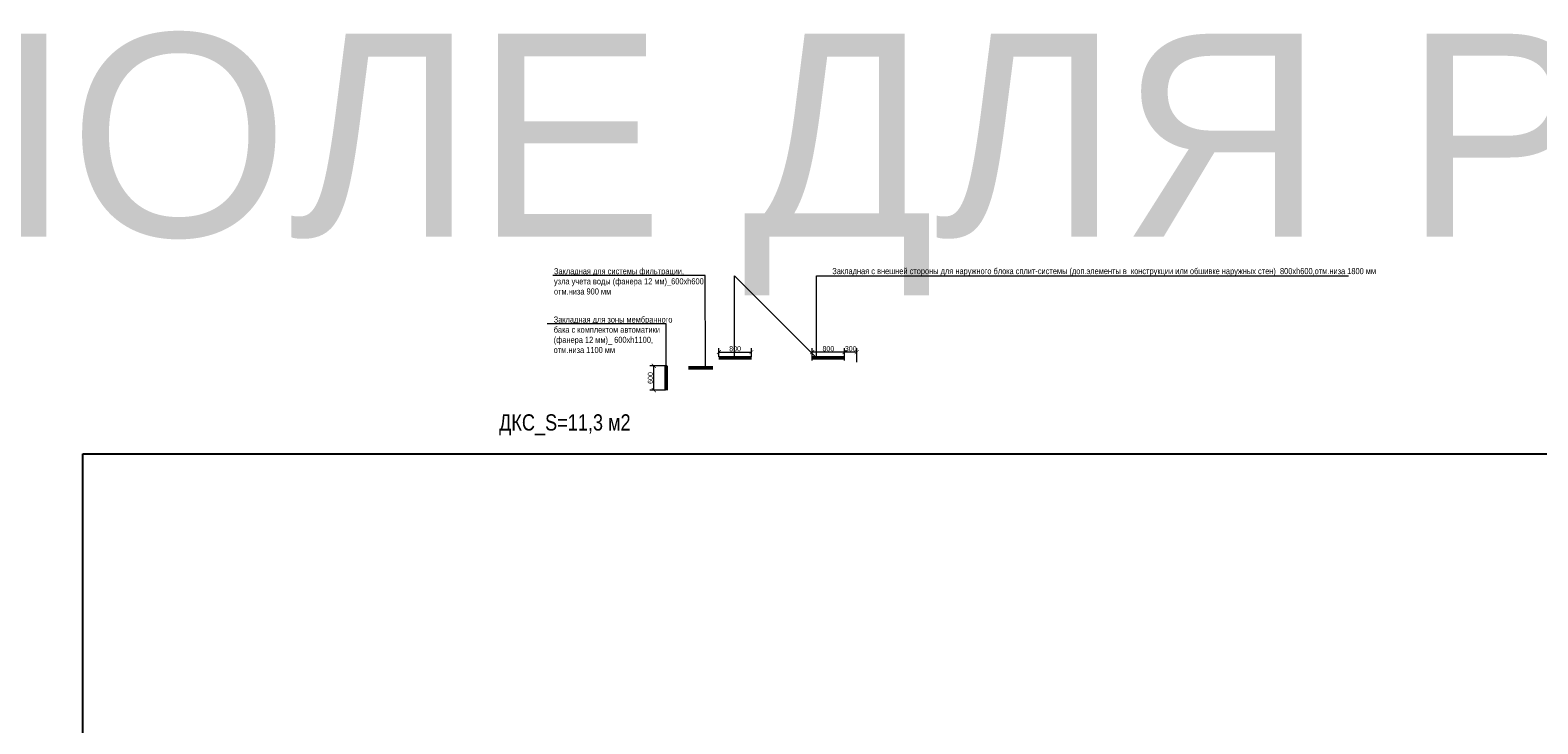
# Model space of a CAD drawing. Header units: millimetres. Extents: x -703898 to 730684, y -92609 to 157468.
# Tile 253 of 256: x -15301 to 21879, y 9119 to 26226. Entities that reach past the tile are written whole.
import ezdxf
from ezdxf import colors
from ezdxf.entities.mleader import LeaderData, LeaderLine
from ezdxf.math import Vec2, Vec3

# ---------------------------------------------------------------- set-up
doc = ezdxf.new("R2010")
doc.units = ezdxf.units.MM
doc.layers.get('Defpoints').update_dxf_attribs({"color": 30})
doc.layers.add('17_АР_Текст', color=235, linetype='Continuous', lineweight=0)
doc.layers.add('26_Закладные', color=5, linetype='Continuous', lineweight=0)
doc.layers.add('ОВиК', color=7, linetype='Continuous')
doc.styles.add('_ТЕКСТОВЫЙ', font='arial.ttf', dxfattribs={"width": 0.8})
doc.styles.add('_ТЕКСТОВЫЙ АННОТАТИЫНЫЙ', font='arial.ttf', dxfattribs={"width": 0.8})
doc.styles.get("Standard").update_dxf_attribs({"font": 'arial.ttf'})
doc.dimstyles.new('Standard (100)', dxfattribs={"dimtxt": 250, "dimasz": 150, "dimexe": 100, "dimexo": 20, "dimgap": 50, "dimtad": 1, "dimdec": 0, "dimrnd": 5, "dimtxsty": 'Standard', "dimblk": 'ARCHTICK', "dimcen": 0.09, "dimclrd": 7, "dimclre": 7, "dimclrt": 256, "dimazin": 0, "dimtfac": 1, "dimtdec": 0, "dimtofl": 0, "dimtmove": 1, "dimatfit": 0, "dimfxl": 2, "dimlwd": 0, "dimlwe": 0, "dimarcsym": 0})

# ---------------------------------------------------------------- blocks, each defined once
blk = doc.blocks.new('_None')
blk = doc.blocks.new('_Dot')
at = {"color": 0, "linetype": 'ByBlock', "lineweight": -2}
blk.add_line((-0.5, 0), (-1, 0), dxfattribs=at)
at = {"color": 0, "linetype": 'ByBlock', "const_width": 0.5}
blk.add_lwpolyline([(-0.25, 0, 1), (0.25, 0, 1)], format="xyb", close=True, dxfattribs=at)
blk = doc.blocks.new('_ArchTick')
at = {"color": 0, "linetype": 'ByBlock', "const_width": 0.15}
blk.add_lwpolyline([(-0.5, -0.5), (0.5, 0.5)], dxfattribs=at)
blk = doc.blocks.new('*D522')
at = {"layer": '26_Закладные', "color": 152, "linetype": 'Continuous', "lineweight": 0, "transparency": 16777216}
for p, q in [((364, 17947), (-22, 17947)), ((78, 17347), (78, 17947)), ((364, 17347), (-22, 17347))]:
    blk.add_line(p, q, dxfattribs=at)
at = {"layer": 'Defpoints', "color": 0, "transparency": 16777216}
for p in [(78, 17947), (384, 17947), (384, 17347)]:
    blk.add_point(p, dxfattribs=at)
at = {"layer": '26_Закладные', "color": 152, "lineweight": 0, "transparency": 16777216, "xscale": 100, "yscale": 100, "zscale": 100}
for p, rotation in [((78, 17947), 90), ((78, 17347), 270)]:
    blk.add_blockref('_ArchTick', p, dxfattribs=dict(at, rotation=rotation))
at = {"layer": '26_Закладные', "color": 152, "lineweight": 40, "transparency": 16777216, "insert": (-6, 17647), "char_height": 125, "attachment_point": 5, "rotation": 90}
blk.add_mtext('600', dxfattribs=at)
blk = doc.blocks.new('*D523')
at = {"layer": '26_Закладные', "color": 152, "linetype": 'Continuous', "lineweight": 0, "transparency": 16777216}
for p, q in [((1684, 18167), (1684, 18386)), ((1684, 18286), (2484, 18286)), ((2484, 18167), (2484, 18386))]:
    blk.add_line(p, q, dxfattribs=at)
at = {"layer": 'Defpoints', "color": 0, "transparency": 16777216}
for p in [(2484, 18286), (1684, 18147), (2484, 18147)]:
    blk.add_point(p, dxfattribs=at)
at = {"layer": '26_Закладные', "color": 152, "lineweight": 0, "transparency": 16777216, "xscale": 100, "yscale": 100, "zscale": 100, "rotation": 180}
blk.add_blockref('_ArchTick', (1684, 18286), dxfattribs=at)
at = {"layer": '26_Закладные', "color": 152, "lineweight": 0, "transparency": 16777216, "xscale": 100, "yscale": 100, "zscale": 100}
blk.add_blockref('_ArchTick', (2484, 18286), dxfattribs=at)
at = {"layer": '26_Закладные', "color": 152, "lineweight": 40, "transparency": 16777216, "insert": (2084, 18370), "char_height": 125, "attachment_point": 5}
blk.add_mtext('800', dxfattribs=at)
blk = doc.blocks.new('*D520')
at = {"layer": '26_Закладные', "color": 152, "linetype": 'Continuous', "lineweight": 0, "transparency": 16777216}
for p, q in [((4784, 18167), (4784, 18386)), ((5084, 18286), (4784, 18286)), ((5084, 18041), (5084, 18386))]:
    blk.add_line(p, q, dxfattribs=at)
at = {"layer": 'Defpoints', "color": 0, "transparency": 16777216}
for p in [(4784, 18286), (4784, 18147), (5084, 18021)]:
    blk.add_point(p, dxfattribs=at)
at = {"layer": '26_Закладные', "color": 152, "lineweight": 0, "transparency": 16777216, "xscale": 100, "yscale": 100, "zscale": 100, "rotation": 180}
blk.add_blockref('_ArchTick', (4784, 18286), dxfattribs=at)
at = {"layer": '26_Закладные', "color": 152, "lineweight": 0, "transparency": 16777216, "xscale": 100, "yscale": 100, "zscale": 100}
blk.add_blockref('_ArchTick', (5084, 18286), dxfattribs=at)
at = {"layer": '26_Закладные', "color": 152, "lineweight": 40, "transparency": 16777216, "insert": (4934, 18370), "char_height": 125, "attachment_point": 5}
blk.add_mtext('300', dxfattribs=at)
blk = doc.blocks.new('*D521')
at = {"layer": '26_Закладные', "color": 152, "linetype": 'Continuous', "lineweight": 0, "transparency": 16777216}
for p, q in [((3984, 18082), (3984, 18386)), ((4784, 18286), (3984, 18286)), ((4784, 18082), (4784, 18386))]:
    blk.add_line(p, q, dxfattribs=at)
at = {"layer": 'Defpoints', "color": 0, "transparency": 16777216}
for p in [(3984, 18286), (3984, 18062), (4784, 18062)]:
    blk.add_point(p, dxfattribs=at)
at = {"layer": '26_Закладные', "color": 152, "lineweight": 0, "transparency": 16777216, "xscale": 100, "yscale": 100, "zscale": 100, "rotation": 180}
blk.add_blockref('_ArchTick', (3984, 18286), dxfattribs=at)
at = {"layer": '26_Закладные', "color": 152, "lineweight": 0, "transparency": 16777216, "xscale": 100, "yscale": 100, "zscale": 100}
blk.add_blockref('_ArchTick', (4784, 18286), dxfattribs=at)
at = {"layer": '26_Закладные', "color": 152, "lineweight": 40, "transparency": 16777216, "insert": (4384, 18370), "char_height": 125, "attachment_point": 5}
blk.add_mtext('800', dxfattribs=at)

msp = doc.modelspace()

# ---------------------------------------------------------------- linework, layer by layer
at = {"layer": '26_Закладные', "color": 175, "lineweight": 50, "true_color": 0x284ca9}
for points in [[(383.9484671, 17946.7091273), (383.9484671, 17346.7091273)], [(1533.9479772, 17896.7091273), (933.9479772, 17896.7091273)], [(1683.9460932, 18146.7091273), (2483.9460932, 18146.7091273)], [(3983.9479772, 18146.7091273), (4783.9479772, 18146.7091273)]]:
    msp.add_lwpolyline(points, dxfattribs=at)
at = {"layer": 'Defpoints'}
msp.add_lwpolyline([(-13999.4931194, 15774.6933576), (43491.3338784, 15774.6933576), (43491.3338784, -12256.0478182), (-13999.4931194, -12256.0478182)], close=True, dxfattribs=at)

# ---------------------------------------------------------------- texts
at = {"layer": 'Defpoints', "color": 1, "insert": (-19370.1932275, 26136.8404507), "char_height": 5000, "attachment_point": 1}
msp.add_mtext_dynamic_manual_height_columns('ПОЛЕ ДЛЯ РАБОТЫ', width=92617.815545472, gutter_width=12.5, heights=[0], dxfattribs=at)

# ---------------------------------------------------------------- dimensions: what is measured, and where the dimension line sits
at = {"layer": '26_Закладные', "color": 175, "lineweight": 40, "true_color": 0x284ca9}
for base, p1, p2, picture, middle in [((2483.9460932, 18285.9056489), (1683.9460932, 18146.7091273), (2483.9460932, 18146.7091273), '*D523', (2083.9460932, 18369.7272724)), ((3983.9479772, 18285.9056489), (4783.9479772, 18061.7106119), (3983.9479772, 18061.7106119), '*D521', (4383.9479772, 18369.7272724))]:
    dim = msp.add_linear_dim(base=base, p1=p1, p2=p2, dimstyle='Standard (100)', override={"dimtxt": 125, "dimasz": 100, "dimgap": 20, "dimclrd": 152, "dimclre": 152, "dimclrt": 152, "dimfxl": 350}, dxfattribs=at)
    dim.commit()
    dim.dimension.update_dxf_attribs({"geometry": picture, "text_midpoint": middle})
dim = msp.add_linear_dim(base=(4783.9479772, 18285.9056489), p1=(5083.9482865, 18020.8761673), p2=(4783.9479772, 18146.7091273), dimstyle='Standard (100)', override={"dimtxt": 125, "dimasz": 100, "dimgap": 20, "dimclrd": 152, "dimclre": 152, "dimclrt": 152, "dimfxl": 350}, dxfattribs=at)
dim.commit()
dim.dimension.update_dxf_attribs({"geometry": '*D520', "text_midpoint": (4933.9481319, 18285.9056489), "dimtype": 160})
dim = msp.add_linear_dim(base=(77.6841691, 17946.7091646), p1=(383.9484671, 17346.7091273), p2=(383.9484671, 17946.7091646), angle=90, dimstyle='Standard (100)', override={"dimtxt": 125, "dimasz": 100, "dimgap": 20, "dimclrd": 152, "dimclre": 152, "dimclrt": 152, "dimfxl": 350}, dxfattribs=at)
dim.commit()
dim.dimension.update_dxf_attribs({"geometry": '*D522', "text_midpoint": (-6.1374544, 17646.709146)})

# ---------------------------------------------------------------- leaders
at = {"layer": '17_АР_Текст', "lineweight": 18}
ml = msp.add_multileader_mtext('Standard', dxfattribs=at)
ml.set_content('ДКС_S=11,3 м2', color=256, style='_ТЕКСТОВЫЙ')
ml.set_leader_properties(lineweight=0)
ml.set_arrow_properties(name='DOT')
ml.build(insert=Vec2(0, 0))
ml.multileader.update_dxf_attribs({"text_left_attachment_type": 6, "text_right_attachment_type": 6, "dogleg_length": 0.36, "arrow_head_size": 50, "scale": 100})
ctx = ml.context
ctx.base_point, ctx.scale, ctx.char_height, ctx.arrow_head_size, ctx.landing_gap_size, ctx.plane_origin = Vec3(-3837.1715517, 16241.3432511), 100, 400, 50, 100, Vec3(3073.8086229, 20983.1032081)
ctx.left_attachment, ctx.right_attachment, ctx.attachment_type = 6, 6, 2
notes = []
notes.append((ctx, [(0, (0, 0, 0), (0, 0), (1, 0), 1, [])]))
ctx.mtext.insert, ctx.mtext.width, ctx.mtext.defined_height, ctx.mtext.flow_direction = Vec3(-3737.1715517, 16752.3937286), 3283.593919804, 815.5168006, 5
at = {"layer": '26_Закладные', "color": 175, "lineweight": 40, "true_color": 0x284ca9}
ml = msp.add_multileader_mtext('Standard', dxfattribs=at)
ml.set_content('\\pxt10;Закладная для системы фильтрации, \\Pузла учета воды (фанера 12 мм)_600хh600,\\Pотм.низа 900 мм', color=(40, 76, 169), style='_ТЕКСТОВЫЙ АННОТАТИЫНЫЙ')
ml.set_leader_properties(color=(40, 76, 169), lineweight=9)
ml.set_arrow_properties(name='DOT')
ml.build(insert=Vec2(0, 0))
ml.multileader.update_dxf_attribs({"text_left_attachment_type": 6, "text_right_attachment_type": 6, "dogleg_length": 0.36, "arrow_head_size": 50, "scale": 100})
ctx = ml.context
ctx.base_point, ctx.scale, ctx.char_height, ctx.arrow_head_size, ctx.landing_gap_size, ctx.plane_origin = Vec3(-2483.44806, 20176.4733555), 100, 150, 50, 100, Vec3(10471.8856067, 25458.9024884)
ctx.left_attachment, ctx.right_attachment, ctx.attachment_type = 6, 6, 2
notes.append((ctx, [(0, (1, 1, 0), (1348.6062953, 20176.4733555), (-1, 0), 221.7132912, [(0, [(1355.7579097, 17905.9160819)], 0, [])])]))
ctx.mtext.insert, ctx.mtext.width, ctx.mtext.defined_height, ctx.mtext.flow_direction = Vec3(-2383.44806, 20356.4733555), 4298.106553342, 801.5566594, 5
ml = msp.add_multileader_mtext('Standard', dxfattribs=at)
ml.set_content('Закладная с внешней стороны для наружного блока сплит-системы (доп.элементы в  конструкции или обшивке наружных стен)_800хh600,отм.низа 1800 мм', color=(40, 76, 169), style='_ТЕКСТОВЫЙ АННОТАТИЫНЫЙ')
ml.set_leader_properties(color=(40, 76, 169), lineweight=9)
ml.set_arrow_properties(name='DOT')
ml.build(insert=Vec2(0, 0))
ml.multileader.update_dxf_attribs({"text_left_attachment_type": 6, "text_right_attachment_type": 6, "dogleg_length": 2.8973002, "arrow_head_size": 50, "scale": 100})
ctx = ml.context
ctx.base_point, ctx.scale, ctx.char_height, ctx.arrow_head_size, ctx.landing_gap_size, ctx.plane_origin = Vec3(4380.1570017, 20164.5476185), 100, 150, 50, 100, Vec3(5188.2635603, 32278.7963538)
ctx.left_attachment, ctx.right_attachment, ctx.attachment_type = 6, 6, 2
notes.append((ctx, [(1, (1, 1, 0), (4090.4269821, 20164.5476185), (1, 0), 289.7300196, [(1, [(2069.6230256, 18146.7091273), (2069.6230256, 20164.5476185), (4092.3888098, 18146.7091273)], 0, [])])]))
ctx.mtext.insert, ctx.mtext.width, ctx.mtext.defined_height, ctx.mtext.flow_direction = Vec3(4480.1570017, 20358.6472092), 4931.373187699, 762.6703631, 5
ml = msp.add_multileader_mtext('Standard', dxfattribs=at)
ml.set_content('\\pxt10;Закладная для зоны мембранного \\Pбака с комплектом автоматики\\P(фанера 12 мм)_ 600хh1100,\\Pотм.низа 1100 мм', color=(40, 76, 169), style='_ТЕКСТОВЫЙ АННОТАТИЫНЫЙ')
ml.set_leader_properties(color=(40, 76, 169), lineweight=9)
ml.set_arrow_properties(name='DOT')
ml.build(insert=Vec2(0, 0))
ml.multileader.update_dxf_attribs({"text_left_attachment_type": 6, "text_right_attachment_type": 6, "dogleg_length": 0.36, "arrow_head_size": 50, "scale": 100})
ctx = ml.context
ctx.base_point, ctx.scale, ctx.char_height, ctx.arrow_head_size, ctx.landing_gap_size, ctx.plane_origin = Vec3(-2490.065548, 18983.7811526), 100, 150, 50, 100, Vec3(10131.0665086, 27538.9750818)
ctx.left_attachment, ctx.right_attachment, ctx.attachment_type = 6, 6, 2
notes.append((ctx, [(0, (1, 1, 0), (386.3082726, 18983.7811526), (-1, 0), 7.397013, [(0, [(383.9484671, 17946.7091461)], 0, [])])]))
ctx.mtext.insert, ctx.mtext.width, ctx.mtext.defined_height, ctx.mtext.flow_direction = Vec3(-2390.065548, 19163.7811526), 3622.596044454, 1138.1060758, 5
at = {"layer": 'ОВиК'}
ml = msp.add_multileader_mtext('Standard', dxfattribs=at)
ml.set_content('БВК h2300 v.4 \\P\\pxqc;(%%C100, пространство 150) \\P- да', color=256)
ml.set_leader_properties()
ml.set_arrow_properties(name='NONE')
ml.build(insert=Vec2(0, 0))
ml.multileader.update_dxf_attribs({"text_left_attachment_type": 6, "text_right_attachment_type": 6, "dogleg_length": 0.16, "arrow_head_size": 400, "scale": 100})
ctx = ml.context
ctx.base_point, ctx.scale, ctx.char_height, ctx.arrow_head_size, ctx.landing_gap_size, ctx.plane_origin = Vec3(-110232.1830062, 11975.8130624), 100, 500, 400, 200, Vec3(-142728.2924046, 11795.2322736)
ctx.left_attachment, ctx.right_attachment, ctx.text_align_type, ctx.attachment_type = 6, 6, 1, 2
notes.append((ctx, [(0, (0, 0, 0), (0, 0), (1, 0), 1, [])]))
ctx.mtext.insert, ctx.mtext.width, ctx.mtext.defined_height, ctx.mtext.alignment, ctx.mtext.flow_direction = Vec3(-105897.2921467, 12578.4733626), 11960.014197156, 637.5443383, 2, 5
ml = msp.add_multileader_mtext('Standard', dxfattribs=at)
ml.set_content('МОПС h2200 v.5 \\P(%%C100, без подшивного потолка)\\P- да', color=256)
ml.set_leader_properties()
ml.set_arrow_properties(name='NONE')
ml.build(insert=Vec2(0, 0))
ml.multileader.update_dxf_attribs({"text_left_attachment_type": 6, "text_right_attachment_type": 6, "dogleg_length": 0.16, "arrow_head_size": 400, "scale": 100})
ctx = ml.context
ctx.base_point, ctx.scale, ctx.char_height, ctx.arrow_head_size, ctx.landing_gap_size, ctx.plane_origin = Vec3(-99153.0274736, 11975.8130624), 100, 500, 400, 200, Vec3(-136889.9281408, 11795.2322736)
ctx.left_attachment, ctx.right_attachment, ctx.text_align_type, ctx.attachment_type = 6, 6, 1, 2
notes.append((ctx, [(0, (0, 0, 0), (0, 0), (1, 0), 1, [])]))
ctx.mtext.insert, ctx.mtext.width, ctx.mtext.defined_height, ctx.mtext.alignment, ctx.mtext.flow_direction = Vec3(-93712.2362049, 12578.4733626), 11960.014197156, 637.5443383, 2, 5
for ctx, leaders in notes:
    for number, flags, end, landing, length, lines in leaders:
        leader = LeaderData()
        leader.index, (leader.has_last_leader_line, leader.has_dogleg_vector, leader.attachment_direction) = number, flags
        leader.last_leader_point, leader.dogleg_vector, leader.dogleg_length = Vec3(end), Vec3(landing), length
        for number, points, colour, breaks in lines:
            line = LeaderLine()
            line.index, line.vertices, line.color, line.breaks = number, Vec3.list(points), colors.encode_raw_color(colour), breaks
            leader.lines.append(line)
        ctx.leaders.append(leader)

doc.saveas('drawing.dxf')
